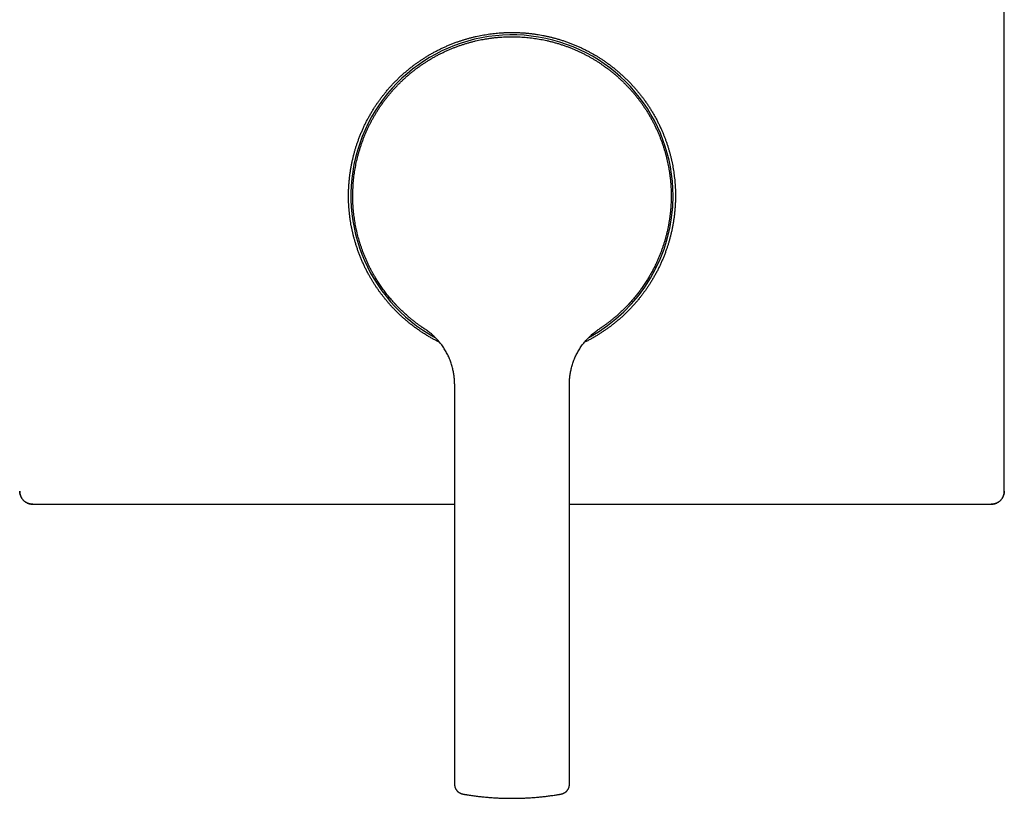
# Model space of a CAD drawing. Header units: millimetres. Extents: x 8 to 549, y 12 to 638.
# Tile 6 of 7: x 223 to 373, y 443 to 562. Entities that reach past the tile are written whole.
import ezdxf

# ---------------------------------------------------------------- set-up
doc = ezdxf.new("R2010")
doc.units = ezdxf.units.MM

msp = doc.modelspace()

# ---------------------------------------------------------------- linework, layer by layer
at = {"color": 7, "linetype": 'Continuous', "lineweight": 30}
for p, q in [((373.1461790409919, 489.9279111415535), (373.1461790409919, 635.9024107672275)), ((225.1721937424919, 487.9284251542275), (289.4094432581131, 487.9284251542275)), ((306.9094435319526, 487.9284251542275), (371.1466933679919, 487.9284251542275)), ((291.1419046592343, 443.6877832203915), (291.1400075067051, 443.6881002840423)), ((305.1769824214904, 443.6877832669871), (305.1797331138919, 443.6882429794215))]:
    msp.add_line(p, q, dxfattribs=at)
at = {"color": 7, "linetype": 'Continuous', "lineweight": 30, "flags": 128}
for points in [[(289.4094432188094, 506.2534210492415), (289.4094432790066, 478.1870935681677), (289.4094432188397, 445.2638216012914)], [(306.9094435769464, 445.2638215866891), (306.9094435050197, 476.9863115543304), (306.9094435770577, 506.2534210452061)]]:
    msp.add_lwpolyline(points, dxfattribs=at)
at = {"color": 7, "linetype": 'Continuous', "lineweight": 30}
for start, end in [(1.327396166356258e-13, 241.4869074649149), (298.5125123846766, 1.327396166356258e-13)]:
    msp.add_arc((298.1594433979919, 534.9151607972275), 24.53591532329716, start, end, dxfattribs=at)
for points, knots in [([(287.1505702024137, 512.5821143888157), (287.0201114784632, 512.6468030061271), (286.725205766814, 512.7930334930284), (286.272412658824, 513.0337401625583), (285.79130606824, 513.301695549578), (285.3164630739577, 513.5805063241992), (284.8479306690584, 513.8696113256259), (284.3859350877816, 514.1690560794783), (283.9305955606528, 514.4786856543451), (283.4821503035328, 514.7983351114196), (283.0409268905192, 515.1277681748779), (282.625068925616, 515.4528254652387), (282.2336863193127, 515.7720858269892), (281.8658229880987, 516.0842275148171), (281.5040016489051, 516.4034894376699), (281.1484237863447, 516.7296906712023), (280.7992907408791, 517.0626493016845), (280.462706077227, 517.3963355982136), (280.1383619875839, 517.7302839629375), (279.8259072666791, 518.0640351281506), (279.51960146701, 518.4034900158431), (279.2195988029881, 518.7484769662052), (278.926012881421, 519.0988737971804), (278.6389213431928, 519.4546110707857), (278.3583772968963, 519.8155991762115), (278.0844787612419, 520.1817031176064), (277.8173640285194, 520.552738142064), (277.5541093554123, 520.9329413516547), (277.2950694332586, 521.3224353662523), (277.0405870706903, 521.721308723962), (276.7936992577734, 522.1249768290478), (276.5545396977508, 522.5332218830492), (276.3105837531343, 522.9684031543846), (276.0634716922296, 523.4313243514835), (275.8149660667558, 523.9227113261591), (275.5773424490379, 524.4195268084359), (275.3507753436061, 524.9214069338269), (275.1353947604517, 525.4280911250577), (274.9313002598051, 525.9394256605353), (274.738529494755, 526.4552313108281), (274.5571736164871, 526.9752314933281), (274.3873656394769, 527.499045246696), (274.2357336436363, 528.004632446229), (274.1007301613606, 528.4913474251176), (273.9808111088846, 528.9586636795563), (273.8699376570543, 529.4283009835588), (273.7681698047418, 529.8999951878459), (273.6755665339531, 530.3734816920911), (273.5906465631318, 530.8572918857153), (273.5140433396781, 531.3514149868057), (273.4463676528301, 531.855795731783), (273.3890048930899, 532.3614532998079), (273.3418809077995, 532.8692834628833), (273.3051120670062, 533.3791190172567), (273.2787754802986, 533.8907837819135), (273.2629624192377, 534.4028819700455), (273.2575517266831, 534.9278987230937), (273.2635121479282, 535.4656874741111), (273.2817889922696, 536.0160338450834), (273.3122173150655, 536.5659098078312), (273.3547755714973, 537.1149126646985), (273.4094524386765, 537.662751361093), (273.4762613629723, 538.2092432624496), (273.5551492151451, 538.7542130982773), (273.6460629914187, 539.2973745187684), (273.7489362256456, 539.838329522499), (273.8589872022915, 540.3545650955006), (273.9745485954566, 540.8462588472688), (274.0940133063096, 541.3136912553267), (274.2225258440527, 541.7788111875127), (274.3600116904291, 542.2413581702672), (274.5063960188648, 542.7010718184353), (274.668946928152, 543.1792920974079), (274.8491759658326, 543.67540526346), (275.0485912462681, 544.1886784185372), (275.2593180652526, 544.6974854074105), (275.4812018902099, 545.201453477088), (275.7141359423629, 545.700311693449), (275.958072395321, 546.193883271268), (276.2129031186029, 546.6820204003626), (276.4784833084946, 547.1644704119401), (276.7546185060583, 547.6408797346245), (277.0293445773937, 548.0915872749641), (277.3011469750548, 548.5173125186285), (277.5686020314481, 548.9188520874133), (277.8438294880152, 549.315214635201), (278.1266728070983, 549.7061790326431), (278.4169751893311, 550.0915243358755), (278.7286582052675, 550.4889810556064), (279.0629449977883, 550.8974697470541), (279.421016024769, 551.3157996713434), (279.7882825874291, 551.7261710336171), (280.1644754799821, 552.1282832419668), (280.5494042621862, 552.5219159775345), (280.942965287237, 552.9069182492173), (281.3450075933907, 553.2831863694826), (281.7553109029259, 553.6505298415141), (282.1735746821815, 554.0086793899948), (282.5820013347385, 554.3430425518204), (282.9793998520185, 554.6547995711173), (283.3646905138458, 554.9451734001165), (283.7556017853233, 555.2280893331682), (284.1519127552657, 555.5033905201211), (284.5534023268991, 555.7709203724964), (284.9790754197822, 556.0428012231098), (285.4297288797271, 556.3176096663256), (285.906082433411, 556.5938314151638), (286.3884787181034, 556.8594995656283), (286.8765642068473, 557.1144195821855), (287.3700862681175, 557.3584466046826), (287.8688971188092, 557.5914724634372), (288.3728199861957, 557.8134492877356), (288.8815839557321, 558.0242702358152), (289.3948163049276, 558.223780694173), (289.8908926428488, 558.404101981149), (290.3690797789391, 558.5667420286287), (290.8287636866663, 558.7132122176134), (291.2912826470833, 558.8507846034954), (291.7563764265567, 558.9793841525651), (292.2237840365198, 559.0989368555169), (292.6898236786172, 559.2085600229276), (293.1543236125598, 559.3084522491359), (293.6171197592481, 559.3988501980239), (294.0815436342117, 559.4804746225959), (294.5483013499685, 559.5534294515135), (295.017265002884, 559.6176198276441), (295.4882985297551, 559.6729795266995), (295.9603006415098, 559.7193645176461), (296.4584097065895, 559.7587581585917), (296.9826517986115, 559.7893569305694), (297.5329325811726, 559.8092783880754), (298.0835867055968, 559.8170454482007), (298.6342107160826, 559.8126515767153), (299.1845135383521, 559.7960879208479), (299.7343138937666, 559.7673283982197), (300.2834332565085, 559.7264138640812), (300.8315822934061, 559.6733773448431), (301.3783593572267, 559.6082575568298), (301.9009744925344, 559.5342638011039), (302.3994892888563, 559.4530716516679), (302.8740721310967, 559.3663037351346), (303.3469753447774, 559.2703497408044), (303.8179339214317, 559.1652659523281), (304.2866829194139, 559.0511089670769), (304.7750144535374, 558.9221078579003), (305.2824210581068, 558.7767122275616), (305.8082761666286, 558.6133668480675), (306.3304601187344, 558.4384279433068), (306.8485903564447, 558.2520238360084), (307.3623892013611, 558.054242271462), (307.8716769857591, 557.8451187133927), (308.3762987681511, 557.6247507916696), (308.8759924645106, 557.3932654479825), (309.3703918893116, 557.1508321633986), (309.8390540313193, 556.9080228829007), (310.2825916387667, 556.6663983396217), (310.7017007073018, 556.4274339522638), (311.1161841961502, 556.180357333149), (311.525810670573, 555.9253093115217), (311.9303488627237, 555.6624309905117), (312.3484528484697, 555.3790631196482), (312.7791305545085, 555.0739106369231), (313.2212759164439, 554.7457133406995), (313.6561195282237, 554.4077912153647), (314.0833428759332, 554.0603919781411), (314.5027129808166, 553.7036903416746), (314.9140720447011, 553.337779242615), (315.3173061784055, 552.9628020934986), (315.7122100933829, 552.5789654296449), (316.0984943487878, 552.1865503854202), (316.4603675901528, 551.8022997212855), (316.7989246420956, 551.4274833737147), (317.1153106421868, 551.0632632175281), (317.4246466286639, 550.6929192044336), (317.726760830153, 550.3166608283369), (318.021481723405, 549.934697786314), (318.3222222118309, 549.5289090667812), (318.6276174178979, 549.0984009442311), (318.9362064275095, 548.6423503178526), (319.2346862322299, 548.1795398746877), (319.522838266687, 547.7103087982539), (319.8005005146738, 547.2348990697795), (320.067554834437, 546.7534506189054), (320.3239412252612, 546.2661364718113), (320.569534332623, 545.773219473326), (320.8041540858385, 545.2750607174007), (321.018441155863, 544.792686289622), (321.2138490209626, 544.3269321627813), (321.3918428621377, 543.8785156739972), (321.5611570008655, 543.4266540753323), (321.7216986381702, 542.9716017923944), (321.8733755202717, 542.5136139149), (322.0155458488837, 542.0547118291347), (322.1482881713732, 541.5950319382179), (322.2717234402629, 541.1347143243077), (322.3863455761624, 540.6720785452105), (322.4920921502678, 540.2073784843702), (322.5889149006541, 539.7407968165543), (322.6767728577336, 539.2724443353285), (322.7556617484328, 538.8024390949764), (322.8255569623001, 538.3309684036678), (322.8864189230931, 537.8582907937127), (322.938878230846, 537.3785903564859), (322.9824795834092, 536.8919341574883), (323.0168798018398, 536.3984191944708), (323.0412926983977, 535.9042707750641), (323.0566004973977, 535.4097810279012), (323.0584958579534, 535.0800179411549), (323.0594433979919, 534.9151607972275)], [0, 0, 0, 0, 0.004123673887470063, 0.00932168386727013, 0.0145203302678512, 0.01971834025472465, 0.02491444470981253, 0.03011054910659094, 0.03530855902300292, 0.0405072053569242, 0.04570521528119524, 0.05090131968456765, 0.05545388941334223, 0.06000816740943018, 0.06456330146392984, 0.06911843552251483, 0.07367271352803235, 0.07822528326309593, 0.08253999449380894, 0.08685579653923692, 0.09117196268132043, 0.09548776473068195, 0.09980247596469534, 0.1041171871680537, 0.1084329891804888, 0.1127491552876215, 0.1170649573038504, 0.1213796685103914, 0.1258448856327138, 0.1303113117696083, 0.1347781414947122, 0.1392445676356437, 0.1437097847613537, 0.1489060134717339, 0.1541041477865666, 0.1593029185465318, 0.1645010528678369, 0.1696972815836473, 0.1748935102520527, 0.1800916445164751, 0.1852904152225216, 0.1904885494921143, 0.1956847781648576, 0.2002374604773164, 0.2047918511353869, 0.2093470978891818, 0.2139023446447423, 0.2184567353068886, 0.2230094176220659, 0.2278124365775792, 0.2326164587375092, 0.2374204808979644, 0.2422234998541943, 0.2470589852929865, 0.2518954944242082, 0.2567320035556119, 0.2615674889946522, 0.2667637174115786, 0.2719618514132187, 0.2771606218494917, 0.2823587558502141, 0.2875549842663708, 0.2927512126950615, 0.2979493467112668, 0.3031481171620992, 0.3083462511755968, 0.3135424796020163, 0.3180951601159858, 0.3226495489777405, 0.3272047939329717, 0.3317600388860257, 0.3363144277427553, 0.3408671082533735, 0.3460633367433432, 0.3512614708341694, 0.3564602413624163, 0.3616583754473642, 0.3668546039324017, 0.3720508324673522, 0.3772489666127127, 0.3824477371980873, 0.3876458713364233, 0.3928420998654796, 0.3973947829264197, 0.4019491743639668, 0.4065044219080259, 0.4110596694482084, 0.4156140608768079, 0.4201667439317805, 0.4253629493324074, 0.4305610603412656, 0.4357598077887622, 0.4409579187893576, 0.4461541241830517, 0.4513503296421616, 0.4565484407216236, 0.461747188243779, 0.4669452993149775, 0.4721415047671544, 0.4766941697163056, 0.4812485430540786, 0.4858037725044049, 0.4903590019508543, 0.4949133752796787, 0.4994660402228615, 0.5046621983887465, 0.5098602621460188, 0.5150589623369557, 0.5202570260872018, 0.5254531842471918, 0.5306493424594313, 0.5358474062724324, 0.5410461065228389, 0.54624417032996, 0.5514403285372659, 0.555992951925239, 0.5605472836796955, 0.5651024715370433, 0.5696576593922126, 0.5742119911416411, 0.5787646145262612, 0.5832151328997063, 0.5876664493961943, 0.5921177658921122, 0.59656828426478, 0.601044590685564, 0.6055217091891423, 0.6099988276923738, 0.6144751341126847, 0.619671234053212, 0.6248692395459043, 0.6300678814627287, 0.6352658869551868, 0.6404619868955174, 0.6456580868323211, 0.650856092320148, 0.6560547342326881, 0.661252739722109, 0.6664488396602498, 0.6710014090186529, 0.675555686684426, 0.6801108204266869, 0.684665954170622, 0.6892202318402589, 0.693772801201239, 0.6989689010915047, 0.7041669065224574, 0.7093655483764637, 0.7145635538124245, 0.7197596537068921, 0.724955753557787, 0.730153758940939, 0.7353524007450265, 0.7405504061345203, 0.7457465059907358, 0.7502990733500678, 0.7548533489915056, 0.7594084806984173, 0.7639636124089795, 0.7685178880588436, 0.7730704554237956, 0.7782665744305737, 0.7834645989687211, 0.7886632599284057, 0.7938612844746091, 0.7990574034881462, 0.8042535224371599, 0.8094515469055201, 0.8146502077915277, 0.819848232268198, 0.8250443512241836, 0.8295969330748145, 0.8341512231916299, 0.8387063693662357, 0.843261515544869, 0.8478158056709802, 0.8523683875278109, 0.8575645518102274, 0.8627626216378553, 0.8679613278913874, 0.8731593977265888, 0.8783555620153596, 0.8835517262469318, 0.8887497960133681, 0.8939485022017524, 0.8991465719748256, 0.9043427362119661, 0.9088953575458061, 0.9134496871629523, 0.9180048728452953, 0.9225600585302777, 0.9271143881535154, 0.9316670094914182, 0.9361646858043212, 0.9406635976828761, 0.9451629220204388, 0.9496618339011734, 0.9541595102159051, 0.958657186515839, 0.9631560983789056, 0.967655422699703, 0.9721543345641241, 0.9766520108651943, 0.9813206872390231, 0.9859907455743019, 0.9906612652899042, 0.9953313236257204, 1, 1, 1, 1]), ([(273.9094433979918, 534.9151607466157), (273.9104264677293, 535.081071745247), (273.9123926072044, 535.4128937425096), (273.9282934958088, 535.9104170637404), (273.9536686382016, 536.4075211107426), (273.9894373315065, 536.9039965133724), (274.035335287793, 537.3996339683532), (274.0903420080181, 537.8848047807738), (274.1537509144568, 538.3593808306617), (274.2248952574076, 538.8232702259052), (274.3050027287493, 539.2856958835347), (274.3940437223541, 539.7464850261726), (274.495773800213, 540.2232215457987), (274.6113973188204, 540.7154604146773), (274.7421572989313, 541.2226691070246), (274.8838409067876, 541.7269357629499), (275.0363819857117, 542.2280248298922), (275.1997093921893, 542.7257026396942), (275.373746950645, 543.2197370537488), (275.5584134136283, 543.7098974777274), (275.7503892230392, 544.1879042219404), (275.9489850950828, 544.6537760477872), (276.153535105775, 545.1075641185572), (276.367355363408, 545.5570583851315), (276.5903558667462, 546.0020696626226), (276.8224425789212, 546.4424103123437), (277.0589262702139, 546.8696006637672), (277.2991215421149, 547.2837859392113), (277.5423729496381, 547.6851381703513), (277.7933452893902, 548.0817079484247), (278.0519447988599, 548.4733470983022), (278.328370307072, 548.8748637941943), (278.6235641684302, 549.2853860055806), (278.9384710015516, 549.7039460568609), (279.2623440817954, 550.1156077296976), (279.5950321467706, 550.520178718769), (279.9363800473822, 550.9174703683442), (280.2862285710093, 551.3072973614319), (280.6444144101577, 551.6894777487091), (281.0047021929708, 552.0576324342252), (281.3664622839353, 552.4120425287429), (281.7290990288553, 552.7530101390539), (282.0986571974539, 553.08646322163), (282.4749812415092, 553.4122614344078), (282.8579124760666, 553.7302674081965), (283.2398735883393, 554.0344414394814), (283.6202869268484, 554.3251799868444), (283.9986127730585, 554.6028928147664), (284.3822416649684, 554.8732325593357), (284.7710302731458, 555.1360982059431), (285.1800679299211, 555.4012678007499), (285.6098915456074, 555.6675750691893), (286.06100352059, 555.9337645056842), (286.5177593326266, 556.1901494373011), (286.9799456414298, 556.4366100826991), (287.4473469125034, 556.6730315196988), (287.9197451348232, 556.8993034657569), (288.3969198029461, 557.1153203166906), (288.8706690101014, 557.3175747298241), (289.3405186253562, 557.5065673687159), (289.8060339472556, 557.6828052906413), (290.2750681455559, 557.8494519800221), (290.7474238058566, 558.0064373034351), (291.2229017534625, 558.1536950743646), (291.6921901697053, 558.2885450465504), (292.1549070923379, 558.411574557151), (292.610710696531, 558.5233687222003), (293.0685921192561, 558.6263216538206), (293.5283802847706, 558.7203948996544), (294.0077578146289, 558.8088476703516), (294.5067744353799, 558.8903973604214), (295.0254138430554, 558.9636903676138), (295.5455154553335, 559.0257695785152), (296.0668363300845, 559.0765861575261), (296.5891333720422, 559.1161903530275), (297.1121629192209, 559.1442877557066), (297.6356809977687, 559.1618950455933), (297.9848559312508, 559.1640722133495), (298.1594433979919, 559.1651607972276)], [0, 0, 0, 0, 0.01306667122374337, 0.02613334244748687, 0.03920001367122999, 0.05226668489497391, 0.06533335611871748, 0.078400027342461, 0.0907200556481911, 0.1030400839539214, 0.1153601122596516, 0.1276801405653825, 0.1400001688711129, 0.1537501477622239, 0.1675001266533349, 0.1812501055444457, 0.195000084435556, 0.2087500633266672, 0.2225000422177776, 0.2362500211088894, 0.2500000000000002, 0.2630666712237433, 0.2761333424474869, 0.2892000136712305, 0.3022666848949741, 0.3153333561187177, 0.3284000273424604, 0.3407200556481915, 0.3530400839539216, 0.365360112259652, 0.3776801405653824, 0.3900001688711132, 0.4037501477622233, 0.4175001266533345, 0.4312501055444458, 0.4450000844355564, 0.4587500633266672, 0.4725000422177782, 0.4862500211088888, 0.4999999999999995, 0.5130666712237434, 0.5261333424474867, 0.5392000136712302, 0.5522666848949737, 0.5653333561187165, 0.5784000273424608, 0.5907200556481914, 0.6030400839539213, 0.6153601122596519, 0.6276801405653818, 0.6400001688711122, 0.6537501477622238, 0.6675001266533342, 0.6812501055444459, 0.6950000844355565, 0.7087500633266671, 0.7225000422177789, 0.736250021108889, 0.7499999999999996, 0.7630666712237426, 0.7761333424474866, 0.7892000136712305, 0.8022666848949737, 0.815333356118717, 0.8284000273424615, 0.8407200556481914, 0.8530400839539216, 0.8653601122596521, 0.8776801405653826, 0.890000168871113, 0.9037501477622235, 0.9175001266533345, 0.9312501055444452, 0.9450000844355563, 0.9587500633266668, 0.9725000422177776, 0.9862500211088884, 1, 1, 1, 1]), ([(298.1594433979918, 559.1651607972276), (298.3253543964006, 559.1641777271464), (298.6571763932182, 559.162211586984), (299.1546997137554, 559.1463106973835), (299.6518037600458, 559.1209355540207), (300.1482791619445, 559.0851668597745), (300.6439166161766, 559.0392689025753), (301.1290874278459, 558.9842621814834), (301.6036634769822, 558.9208532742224), (302.067552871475, 558.8497089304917), (302.5299785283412, 558.7696014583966), (302.9907676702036, 558.6805604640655), (303.467504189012, 558.5788303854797), (303.9597430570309, 558.4632068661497), (304.4669517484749, 558.3324468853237), (304.9712184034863, 558.1907632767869), (305.472307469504, 558.0382221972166), (305.9699852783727, 557.8748947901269), (306.4640196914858, 557.7008572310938), (306.9541801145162, 557.5161907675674), (307.4321868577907, 557.3242149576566), (307.8980586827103, 557.1256190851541), (308.3518467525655, 556.9210690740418), (308.8013410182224, 556.7072488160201), (309.2463522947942, 556.484248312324), (309.6866929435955, 556.2521615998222), (310.1138832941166, 556.0156779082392), (310.5280685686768, 555.775482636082), (310.9294207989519, 555.532231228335), (311.3259905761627, 555.2812588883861), (311.7176297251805, 555.0226593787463), (312.1191464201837, 554.7462338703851), (312.5296686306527, 554.4510400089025), (312.9482286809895, 554.1361331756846), (313.3598903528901, 553.8122600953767), (313.7644613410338, 553.4795720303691), (314.1617529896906, 553.1382241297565), (314.5515799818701, 552.7883756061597), (314.9337603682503, 552.4301897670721), (315.3019150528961, 552.0699019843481), (315.6563251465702, 551.7081418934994), (315.9972927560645, 551.3455051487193), (316.3307458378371, 550.9759469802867), (316.6565440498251, 550.5996229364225), (316.9745500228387, 550.2166917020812), (317.2787240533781, 549.8347305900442), (317.5694626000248, 549.4543172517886), (317.8471754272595, 549.0759914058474), (318.1175151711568, 548.6923625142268), (318.3803808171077, 548.3035739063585), (318.6455504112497, 547.8945362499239), (318.9118576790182, 547.4647126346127), (319.17804711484, 547.0136006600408), (319.4344320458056, 546.556844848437), (319.6808926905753, 546.0946585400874), (319.9173141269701, 545.627257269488), (320.143586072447, 545.1548590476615), (320.3596029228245, 544.6776843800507), (320.5618573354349, 544.2039351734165), (320.7508499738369, 543.7340855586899), (320.9270878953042, 543.2685702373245), (321.0937345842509, 542.7995360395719), (321.2507199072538, 542.3271803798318), (321.3979776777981, 541.8517024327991), (321.5328276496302, 541.3824140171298), (321.6558571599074, 540.9196970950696), (321.7676513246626, 540.4638934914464), (321.8706042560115, 540.0060120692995), (321.9646775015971, 539.5462239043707), (322.0531302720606, 539.066846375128), (322.1346799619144, 538.5678297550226), (322.2079729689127, 538.0491903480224), (322.2700521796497, 537.5290887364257), (322.3208687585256, 537.0077678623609), (322.360472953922, 536.4854708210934), (322.3885703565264, 535.9624412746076), (322.4061776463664, 535.4389231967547), (322.4083548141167, 535.0897482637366), (322.4094433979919, 534.9151607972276)], [0, 0, 0, 0, 0.01306667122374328, 0.02613334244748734, 0.03920001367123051, 0.05226668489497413, 0.06533335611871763, 0.07840002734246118, 0.0907200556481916, 0.1030400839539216, 0.1153601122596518, 0.1276801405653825, 0.1400001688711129, 0.1537501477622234, 0.1675001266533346, 0.1812501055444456, 0.1950000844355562, 0.2087500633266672, 0.2225000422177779, 0.2362500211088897, 0.2500000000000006, 0.2630666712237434, 0.2761333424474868, 0.2892000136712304, 0.3022666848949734, 0.315333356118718, 0.3284000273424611, 0.3407200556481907, 0.3530400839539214, 0.3653601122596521, 0.3776801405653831, 0.3900001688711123, 0.4037501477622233, 0.4175001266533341, 0.4312501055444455, 0.4450000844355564, 0.4587500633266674, 0.4725000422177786, 0.4862500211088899, 0.4999999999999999, 0.513066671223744, 0.5261333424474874, 0.5392000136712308, 0.552266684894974, 0.5653333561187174, 0.5784000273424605, 0.5907200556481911, 0.6030400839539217, 0.6153601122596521, 0.6276801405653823, 0.6400001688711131, 0.6537501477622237, 0.6675001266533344, 0.6812501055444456, 0.6950000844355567, 0.708750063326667, 0.7225000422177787, 0.7362500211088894, 0.7499999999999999, 0.7630666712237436, 0.776133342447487, 0.7892000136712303, 0.8022666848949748, 0.8153333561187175, 0.8284000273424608, 0.8407200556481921, 0.8530400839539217, 0.8653601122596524, 0.8776801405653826, 0.8900001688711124, 0.9037501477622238, 0.9175001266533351, 0.9312501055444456, 0.9450000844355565, 0.9587500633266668, 0.9725000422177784, 0.9862500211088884, 1, 1, 1, 1]), ([(284.8851744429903, 514.6209181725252), (284.8517881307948, 514.642824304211), (284.7822190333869, 514.6884714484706), (284.6741335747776, 514.7603955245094), (284.558098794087, 514.838481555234), (284.4342501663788, 514.9229239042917), (284.3026869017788, 515.0138572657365), (284.1635306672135, 515.1114456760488), (284.0115989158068, 515.2196366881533), (283.8465663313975, 515.3391663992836), (283.6681541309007, 515.4708213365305), (283.4812852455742, 515.6114469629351), (283.2861883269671, 515.7613108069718), (283.0896833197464, 515.9155305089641), (282.892386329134, 516.0737079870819), (282.6948915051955, 516.2354199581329), (282.4914486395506, 516.4056822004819), (282.2822934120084, 516.5847268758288), (282.0676750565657, 516.7727905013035), (281.8478567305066, 516.9701134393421), (281.6210190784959, 517.1788690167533), (281.3874111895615, 517.3995225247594), (281.1473161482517, 517.6325529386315), (280.9318384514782, 517.8476364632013), (280.7414118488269, 518.0423060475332), (280.6216141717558, 518.1671802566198), (280.5452334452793, 518.2477417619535), (280.5126134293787, 518.2822822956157), (280.4799394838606, 518.317016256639), (280.4472124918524, 518.3519442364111), (280.4144333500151, 518.3870668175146), (280.3816029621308, 518.4223845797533), (280.3487222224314, 518.457898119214), (280.2398712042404, 518.5759375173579), (280.058551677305, 518.7761221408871), (279.8099143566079, 519.059446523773), (279.5707128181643, 519.3406280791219), (279.3407322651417, 519.6193702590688), (279.1197548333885, 519.8953898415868), (278.8953839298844, 520.184083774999), (278.6688180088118, 520.4850090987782), (278.4412435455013, 520.797669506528), (278.2248436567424, 521.1050200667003), (278.0192590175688, 521.4066970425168), (277.8241323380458, 521.7023568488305), (277.6391094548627, 521.9916751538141), (277.4638402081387, 522.2743461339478), (277.3042920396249, 522.5395871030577), (277.1592530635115, 522.7875554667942), (277.0326299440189, 523.0096774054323), (276.9491702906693, 523.1596026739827), (276.9056678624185, 523.2387021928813), (276.8951405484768, 523.2578848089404), (276.8846605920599, 523.2770219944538), (276.8742278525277, 523.2961136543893), (276.8638421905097, 523.315159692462), (276.8535034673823, 523.3341600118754), (276.843211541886, 523.3531145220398), (276.7534215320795, 523.5188304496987), (276.5881394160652, 523.8322137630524), (276.3559474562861, 524.2963451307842), (276.135174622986, 524.7622258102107), (275.925724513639, 525.2295489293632), (275.7274918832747, 525.6980180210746), (275.5403654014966, 526.1673424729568), (275.369070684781, 526.6243179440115), (275.212511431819, 527.0685063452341), (275.0696293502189, 527.4995497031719), (274.9356730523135, 527.9304328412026), (274.8105352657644, 528.3609589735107), (274.6941052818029, 528.7909364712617), (274.5830344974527, 529.2330540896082), (274.4780880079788, 529.6871584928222), (274.3800432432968, 530.1530561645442), (274.2917707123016, 530.6174133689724), (274.213107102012, 531.080016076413), (274.1438853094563, 531.5406577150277), (274.0839365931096, 531.9991391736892), (274.0314087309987, 532.4702951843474), (273.9871842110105, 532.9538089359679), (273.9520704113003, 533.4493126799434), (273.927470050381, 533.9412842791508), (273.9122450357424, 534.4295078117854), (273.9103746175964, 534.753737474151), (273.9094433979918, 534.9151607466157)], [0, 0, 0, 0, 0.004982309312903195, 0.01038194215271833, 0.01619889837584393, 0.02243317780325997, 0.02908478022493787, 0.03615370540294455, 0.04363995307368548, 0.05235682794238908, 0.06157866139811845, 0.07130545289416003, 0.0815372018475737, 0.09227390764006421, 0.1024727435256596, 0.113088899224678, 0.1241223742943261, 0.1355731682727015, 0.1474412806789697, 0.1597267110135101, 0.172429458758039, 0.1859050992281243, 0.1998206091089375, 0.2141759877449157, 0.2238915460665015, 0.2337987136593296, 0.2357672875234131, 0.2377432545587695, 0.2397266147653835, 0.2417173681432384, 0.2437155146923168, 0.2457210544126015, 0.2477339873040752, 0.2497543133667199, 0.2657557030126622, 0.2814330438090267, 0.2967863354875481, 0.3118155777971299, 0.3265207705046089, 0.3409019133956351, 0.3574350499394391, 0.3735180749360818, 0.3891509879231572, 0.4043337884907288, 0.4190664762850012, 0.433349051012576, 0.4471815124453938, 0.4605638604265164, 0.4719680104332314, 0.4830235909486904, 0.4924641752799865, 0.4933768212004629, 0.4942868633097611, 0.4951943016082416, 0.4960991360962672, 0.4970013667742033, 0.4979009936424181, 0.498798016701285, 0.4996924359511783, 0.5214172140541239, 0.5429992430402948, 0.5644385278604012, 0.5857350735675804, 0.6068888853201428, 0.6278999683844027, 0.6487683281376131, 0.6677723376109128, 0.6866564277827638, 0.7054206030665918, 0.7240648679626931, 0.7425892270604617, 0.7609936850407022, 0.7809344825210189, 0.8007326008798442, 0.8203880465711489, 0.8399008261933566, 0.8592709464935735, 0.8784984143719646, 0.8975832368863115, 0.9184117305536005, 0.9390676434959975, 0.9595509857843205, 0.9798617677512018, 1, 1, 1, 1]), ([(323.0594433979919, 534.9151607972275), (323.0582689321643, 534.7316743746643), (323.0559195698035, 534.3646342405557), (323.0369517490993, 533.814287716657), (323.0067086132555, 533.2644117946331), (322.9641007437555, 532.715408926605), (322.9094371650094, 532.1675702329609), (322.8426246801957, 531.6210783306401), (322.7637377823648, 531.0761084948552), (322.6728237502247, 530.5329470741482), (322.5699505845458, 529.9919920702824), (322.4598995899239, 529.4757564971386), (322.3443382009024, 528.9840627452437), (322.2248734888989, 528.5166303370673), (322.0963609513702, 528.0515104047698), (321.9588751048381, 527.5889634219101), (321.8124907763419, 527.1292497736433), (321.6499398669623, 526.6510294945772), (321.4697108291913, 526.1549163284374), (321.2702955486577, 525.6416431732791), (321.0595687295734, 525.1328361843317), (320.8376849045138, 524.6288681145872), (320.6047508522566, 524.1300098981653), (320.3608143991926, 523.6364383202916), (320.1059836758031, 523.1483011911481), (319.8404034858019, 522.6658511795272), (319.5642682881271, 522.1894418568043), (319.2895422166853, 521.7387343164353), (319.0177398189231, 521.3130090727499), (318.7502847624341, 520.9114695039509), (318.4750573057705, 520.5151069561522), (318.1922139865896, 520.1241425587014), (317.9019116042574, 519.738797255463), (317.5902285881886, 519.3413405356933), (317.2559417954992, 518.9328518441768), (316.8978707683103, 518.5145219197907), (316.5306042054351, 518.104150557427), (316.1544113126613, 517.7020383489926), (315.7694825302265, 517.3084056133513), (315.3759215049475, 516.9234033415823), (314.973879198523, 516.5471352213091), (314.5635758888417, 516.1797917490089), (314.1453121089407, 515.8216422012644), (313.7368854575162, 515.4872790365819), (313.3394869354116, 515.1755220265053), (312.9541962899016, 514.8851481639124), (312.5632849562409, 514.602232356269), (312.1669742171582, 514.3269307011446), (311.7654837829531, 514.0594025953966), (311.3398140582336, 513.7875149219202), (310.8891462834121, 513.5127354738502), (310.4128475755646, 513.2364026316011), (309.9302468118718, 512.9711486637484), (309.5157207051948, 512.7529942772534), (309.2600060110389, 512.6276353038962), (309.1691060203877, 512.5830734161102)], [0, 0, 0, 0, 0.01986656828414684, 0.03974042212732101, 0.05961670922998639, 0.07949056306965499, 0.09935713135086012, 0.1192236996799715, 0.1390975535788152, 0.1589738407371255, 0.1788476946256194, 0.1987142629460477, 0.2161203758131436, 0.2335330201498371, 0.2509489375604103, 0.2683648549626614, 0.2857774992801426, 0.3031836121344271, 0.323050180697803, 0.3429240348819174, 0.3628003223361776, 0.3826741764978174, 0.4025407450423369, 0.4224073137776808, 0.4422811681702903, 0.4621574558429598, 0.4820313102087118, 0.5018978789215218, 0.519304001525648, 0.5367166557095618, 0.5541325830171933, 0.5715485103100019, 0.5889611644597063, 0.6063672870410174, 0.6262337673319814, 0.6461075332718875, 0.6659837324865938, 0.6858574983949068, 0.705723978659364, 0.7255904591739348, 0.7454642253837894, 0.7653404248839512, 0.7852141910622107, 0.8050806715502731, 0.8224867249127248, 0.839899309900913, 0.8573151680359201, 0.8747310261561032, 0.8921436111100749, 0.9095496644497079, 0.9294159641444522, 0.9492895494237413, 0.9691655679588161, 0.9890391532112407, 1, 1, 1, 1]), ([(322.4094433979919, 534.9151607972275), (322.4083953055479, 534.7439108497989), (322.4062895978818, 534.3998550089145), (322.3891429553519, 533.8816710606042), (322.3614180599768, 533.3592995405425), (322.321817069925, 532.8329995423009), (322.2703289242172, 532.303043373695), (322.2078272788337, 531.780003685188), (322.134868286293, 531.2642494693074), (322.0519920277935, 530.7561121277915), (321.9575493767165, 530.2457758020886), (321.8513213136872, 529.7335228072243), (321.7367176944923, 529.2353948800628), (321.6147610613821, 528.7516492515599), (321.4864562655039, 528.2824852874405), (321.347764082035, 527.812709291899), (321.1985417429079, 527.342571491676), (321.0386515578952, 526.8723297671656), (320.8679610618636, 526.4022490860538), (320.6847125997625, 525.9283845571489), (320.4884521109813, 525.4510805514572), (320.2787267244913, 524.9707143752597), (320.0824583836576, 524.5465044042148), (319.9036037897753, 524.1776064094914), (319.7518915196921, 523.8758971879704), (319.6452406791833, 523.6708324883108), (319.5872276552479, 523.5611802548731), (319.572875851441, 523.5341361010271), (319.5584843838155, 523.5070997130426), (319.544053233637, 523.4800711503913), (319.5295823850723, 523.4530504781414), (319.5150718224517, 523.4260377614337), (319.5005215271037, 523.3990330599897), (319.4443485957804, 523.2950937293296), (319.3435807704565, 523.1115779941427), (319.1938403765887, 522.8466620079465), (319.0350806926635, 522.5739839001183), (318.8669503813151, 522.2938106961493), (318.6902020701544, 522.0082217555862), (318.5046316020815, 521.7175757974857), (318.3100399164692, 521.4222387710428), (318.1050082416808, 521.1208663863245), (317.9041482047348, 520.8350977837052), (317.7089665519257, 520.565561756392), (317.5209658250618, 520.3128407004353), (317.3254556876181, 520.0571070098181), (317.1222513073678, 519.798573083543), (316.90390781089, 519.5284789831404), (316.6694787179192, 519.2470525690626), (316.428346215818, 518.9666688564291), (316.2577668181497, 518.7742747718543), (316.1629433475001, 518.6690226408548), (316.1365481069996, 518.6398198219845), (316.1100505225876, 518.6105993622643), (316.0834503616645, 518.5813615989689), (316.0567474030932, 518.5521068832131), (316.0299414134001, 518.5228355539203), (315.9306946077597, 518.4148169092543), (315.7598129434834, 518.2318863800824), (315.5167623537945, 517.9792289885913), (315.2771949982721, 517.7371920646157), (315.0414591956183, 517.5055266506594), (314.809886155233, 517.2839829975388), (314.5827914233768, 517.0723124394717), (314.3663494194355, 516.8756065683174), (314.1606652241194, 516.6930219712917), (313.965780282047, 516.5237577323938), (313.7755572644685, 516.3620053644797), (313.590185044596, 516.2075835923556), (313.4098430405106, 516.0603143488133), (313.2297024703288, 515.9160188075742), (313.050215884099, 515.7750182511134), (312.8718510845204, 515.6376164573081), (312.7002508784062, 515.5078906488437), (312.5355898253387, 515.3856380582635), (312.3780314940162, 515.2706630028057), (312.2277287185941, 515.1627774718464), (312.0804844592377, 515.0587340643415), (311.9369309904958, 514.9588715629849), (311.7977173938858, 514.8635034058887), (311.6679197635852, 514.7758807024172), (311.547718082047, 514.69574663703), (311.4705864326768, 514.6451207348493), (311.4337123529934, 514.6209181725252)], [0, 0, 0, 0, 0.02136411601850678, 0.04292234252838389, 0.06467469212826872, 0.08662117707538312, 0.1087618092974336, 0.1310966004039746, 0.1523330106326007, 0.1737420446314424, 0.1953237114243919, 0.2170780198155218, 0.239004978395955, 0.2590884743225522, 0.2793146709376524, 0.2996835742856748, 0.3201951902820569, 0.3408495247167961, 0.3616465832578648, 0.3825863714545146, 0.4042330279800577, 0.4260301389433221, 0.447977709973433, 0.4625456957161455, 0.4771792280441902, 0.4901109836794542, 0.4913838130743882, 0.4926571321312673, 0.4939309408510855, 0.4952052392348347, 0.4964800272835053, 0.4977553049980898, 0.4990310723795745, 0.5003073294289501, 0.512496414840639, 0.5251521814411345, 0.5382746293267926, 0.5518637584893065, 0.5659195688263, 0.5801786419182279, 0.5948878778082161, 0.6100472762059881, 0.6256568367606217, 0.6384686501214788, 0.6515685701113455, 0.6649565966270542, 0.67863272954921, 0.6925969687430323, 0.708290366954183, 0.7243323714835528, 0.7387377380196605, 0.7403715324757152, 0.7420087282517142, 0.7436493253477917, 0.7452933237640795, 0.7469407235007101, 0.7485915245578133, 0.7502457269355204, 0.7652438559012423, 0.7798246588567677, 0.7939881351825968, 0.8077342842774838, 0.821063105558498, 0.833974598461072, 0.8464687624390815, 0.857555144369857, 0.8682908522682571, 0.8786758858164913, 0.8887102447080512, 0.8983939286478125, 0.9077269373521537, 0.9175084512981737, 0.9268726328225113, 0.9358194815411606, 0.9443489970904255, 0.9524611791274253, 0.9601560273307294, 0.9674335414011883, 0.9749567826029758, 0.9819750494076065, 0.9884883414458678, 0.9944966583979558, 1, 1, 1, 1]), ([(289.4097574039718, 506.2536104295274), (289.4087801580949, 506.3588246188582), (289.4068294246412, 506.5688483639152), (289.3913848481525, 506.882999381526), (289.3668972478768, 507.1954251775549), (289.3325761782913, 507.5059290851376), (289.2887663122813, 507.8143147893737), (289.2355097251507, 508.1203857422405), (289.172928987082, 508.4239461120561), (289.0977166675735, 508.7390819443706), (289.0083874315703, 509.0651538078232), (288.9034130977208, 509.4013567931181), (288.7868464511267, 509.7331809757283), (288.6588452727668, 510.0603326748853), (288.5195671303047, 510.3825191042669), (288.3691695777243, 510.6994472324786), (288.2078101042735, 511.0108240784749), (288.0356461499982, 511.3163566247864), (287.8528351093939, 511.6157518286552), (287.6595343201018, 511.9087166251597), (287.4559011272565, 512.1949578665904), (287.2420926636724, 512.4741825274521), (287.0182666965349, 512.7460969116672), (286.7943434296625, 512.9993649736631), (286.5718330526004, 513.2348249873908), (286.3520840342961, 513.4533704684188), (286.1251196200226, 513.6654800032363), (285.8910354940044, 513.8709431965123), (285.6499720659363, 514.0696167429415), (285.4019036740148, 514.2611037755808), (285.1474272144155, 514.4459589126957), (284.9727049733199, 514.5625230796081), (284.8851744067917, 514.6209182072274)], [0, 0, 0, 0, 0.03184069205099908, 0.063558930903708, 0.09516564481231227, 0.1266712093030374, 0.158085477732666, 0.1894178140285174, 0.2206771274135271, 0.2518719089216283, 0.2874540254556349, 0.3229740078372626, 0.3584429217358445, 0.39387141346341, 0.4292697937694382, 0.4646481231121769, 0.500016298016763, 0.5353841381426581, 0.5707614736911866, 0.6061582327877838, 0.641584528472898, 0.6770507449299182, 0.7125676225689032, 0.748146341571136, 0.779338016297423, 0.8105942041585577, 0.8419235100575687, 0.873334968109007, 0.9048380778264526, 0.9364428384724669, 0.9681597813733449, 0.9999999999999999, 0.9999999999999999, 0.9999999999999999, 0.9999999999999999]), ([(284.9048264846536, 514.6080788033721), (284.9003302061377, 514.6110146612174), (284.8901677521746, 514.6176502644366), (284.8869618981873, 514.6197483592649), (284.8851744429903, 514.6209181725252)], [0, 0, 0, 0, 0.4424402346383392, 0.9999999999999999, 0.9999999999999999, 0.9999999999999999, 0.9999999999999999]), ([(306.9091293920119, 506.2536104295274), (306.9101066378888, 506.3588246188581), (306.9120573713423, 506.5688483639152), (306.9275019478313, 506.8829993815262), (306.9519895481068, 507.1954251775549), (306.9863106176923, 507.5059290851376), (307.0301204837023, 507.8143147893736), (307.0833770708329, 508.1203857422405), (307.1459578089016, 508.4239461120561), (307.2211701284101, 508.7390819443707), (307.3104993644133, 509.0651538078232), (307.4154736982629, 509.4013567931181), (307.5320403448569, 509.7331809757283), (307.6600415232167, 510.0603326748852), (307.799319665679, 510.382519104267), (307.9497172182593, 510.6994472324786), (308.1110766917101, 511.0108240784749), (308.2832406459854, 511.3163566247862), (308.4660516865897, 511.6157518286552), (308.6593524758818, 511.9087166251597), (308.862985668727, 512.1949578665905), (309.0767941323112, 512.4741825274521), (309.3006200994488, 512.7460969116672), (309.5245433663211, 512.9993649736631), (309.7470537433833, 513.2348249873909), (309.9668027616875, 513.4533704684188), (310.1937671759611, 513.6654800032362), (310.4278513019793, 513.8709431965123), (310.6689147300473, 514.0696167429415), (310.9169831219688, 514.2611037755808), (311.1714595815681, 514.4459589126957), (311.3461818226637, 514.562523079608), (311.4337123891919, 514.6209182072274)], [0, 0, 0, 0, 0.03184069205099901, 0.06355893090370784, 0.09516564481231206, 0.1266712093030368, 0.1580854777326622, 0.1894178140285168, 0.2206771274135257, 0.2518719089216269, 0.2874540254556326, 0.3229740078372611, 0.358442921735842, 0.3938714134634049, 0.4292697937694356, 0.4646481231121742, 0.5000162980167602, 0.5353841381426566, 0.5707614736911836, 0.6061582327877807, 0.6415845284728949, 0.6770507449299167, 0.7125676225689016, 0.7481463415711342, 0.7793380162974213, 0.8105942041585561, 0.841923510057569, 0.8733349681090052, 0.9048380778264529, 0.936442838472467, 0.9681597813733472, 1, 1, 1, 1]), ([(311.4337123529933, 514.6209181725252), (311.431854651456, 514.6197024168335), (311.4283931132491, 514.617437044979), (311.417436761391, 514.6102834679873), (311.4123603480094, 514.606968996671)], [0, 0, 0, 0, 0.5366693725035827, 1, 1, 1, 1]), ([(223.17270779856, 489.9279112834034), (223.1738941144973, 489.8755776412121), (223.1762667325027, 489.7709109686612), (223.195440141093, 489.6148803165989), (223.2259360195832, 489.460785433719), (223.2686893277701, 489.3095781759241), (223.3231319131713, 489.1621892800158), (223.3890010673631, 489.0195231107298), (223.4658603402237, 488.8824533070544), (223.5532332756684, 488.7518187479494), (223.6505729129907, 488.6284194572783), (223.7572752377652, 488.5130126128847), (223.8726807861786, 488.4063085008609), (223.9960793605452, 488.3089666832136), (224.1267138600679, 488.221591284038), (224.2637843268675, 488.1447293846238), (224.4064519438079, 488.0788575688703), (224.5538430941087, 488.0244124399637), (224.7050535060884, 487.981656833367), (224.8591524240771, 487.9511591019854), (225.0151879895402, 487.9319843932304), (225.1198582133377, 487.9296115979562), (225.1721937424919, 487.9284251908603)], [0, 0, 0, 0, 0.04999376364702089, 0.09998694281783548, 0.1499795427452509, 0.1999725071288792, 0.2499673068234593, 0.299965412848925, 0.3499676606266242, 0.3999740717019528, 0.4499838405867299, 0.4999955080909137, 0.5500072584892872, 0.6000172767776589, 0.6500241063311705, 0.7000269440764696, 0.7500258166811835, 0.8000215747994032, 0.8500156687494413, 0.9000096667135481, 0.9500044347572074, 1, 1, 1, 1]), ([(225.1721937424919, 487.92859649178), (225.1198489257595, 487.92979248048), (225.0151611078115, 487.9321844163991), (224.8591018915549, 487.9513756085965), (224.7049783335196, 487.9818646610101), (224.5537396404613, 488.0245851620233), (224.4063170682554, 488.0789730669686), (224.2636184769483, 488.1447736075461), (224.1265226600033, 488.2215596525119), (223.9958739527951, 488.3088638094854), (223.8724770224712, 488.4061466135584), (223.7570919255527, 488.51280914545), (223.6504293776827, 488.6281942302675), (223.5531465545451, 488.7515911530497), (223.4658423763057, 488.882239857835), (223.3890563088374, 489.0193356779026), (223.3232557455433, 489.1620342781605), (223.2688678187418, 489.30945686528), (223.226147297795, 489.4606955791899), (223.1956582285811, 489.6148191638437), (223.1764670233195, 489.7708784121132), (223.1740750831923, 489.8755662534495), (223.1728790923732, 489.9279110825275)], [0, 0, 0, 0, 0.05000548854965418, 0.1000092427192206, 0.150011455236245, 0.2000123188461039, 0.2500120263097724, 0.3000107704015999, 0.3500087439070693, 0.4000061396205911, 0.4500031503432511, 0.4999999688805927, 0.5499967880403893, 0.5999938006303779, 0.6499911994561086, 0.6999891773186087, 0.7499879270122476, 0.7999876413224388, 0.8499885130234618, 0.8999907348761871, 0.9499944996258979, 0.9999999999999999, 0.9999999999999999, 0.9999999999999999, 0.9999999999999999]), ([(371.146692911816, 487.9284251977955), (371.1990265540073, 487.9296115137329), (371.3036932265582, 487.9319841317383), (371.4597238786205, 487.9511575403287), (371.6138187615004, 487.9816534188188), (371.7650260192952, 488.0244067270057), (371.9124149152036, 488.0788493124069), (372.0550810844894, 488.1447184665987), (372.192150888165, 488.2215777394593), (372.3227854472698, 488.3089506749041), (372.4461847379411, 488.4062903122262), (372.5615915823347, 488.5129926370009), (372.6682956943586, 488.6283981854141), (372.7656375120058, 488.7517967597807), (372.8530129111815, 488.8824312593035), (372.9298748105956, 489.0195017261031), (372.995746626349, 489.1621693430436), (373.0501917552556, 489.3095604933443), (373.0929473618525, 489.4607709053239), (373.1234450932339, 489.6148698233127), (373.142619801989, 489.7709053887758), (373.1449925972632, 489.8755756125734), (373.1461790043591, 489.9279111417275)], [0, 0, 0, 0, 0.04999376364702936, 0.09998694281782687, 0.1499795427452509, 0.1999725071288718, 0.2499673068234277, 0.2999654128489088, 0.3499676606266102, 0.3999740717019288, 0.4499838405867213, 0.4999955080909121, 0.5500072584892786, 0.60001727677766, 0.650024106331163, 0.7000269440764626, 0.7500258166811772, 0.8000215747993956, 0.850015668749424, 0.9000096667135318, 0.9500044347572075, 1, 1, 1, 1]), ([(373.1460077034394, 489.9279111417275), (373.1448117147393, 489.8755663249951), (373.1424197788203, 489.7708785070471), (373.1232285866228, 489.6148192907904), (373.0927395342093, 489.4606957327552), (373.050019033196, 489.309457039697), (372.9956311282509, 489.162034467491), (372.9298305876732, 489.019335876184), (372.8530445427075, 488.8822400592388), (372.7657403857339, 488.7515913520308), (372.668457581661, 488.6281944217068), (372.5617950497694, 488.5128093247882), (372.446409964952, 488.4061467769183), (372.3230130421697, 488.3088639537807), (372.1923643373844, 488.2215597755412), (372.0552685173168, 488.144773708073), (371.9125699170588, 488.078973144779), (371.7651473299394, 488.0245852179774), (371.6139086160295, 487.9818646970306), (371.4597850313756, 487.9513756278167), (371.3037257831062, 487.9321844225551), (371.1990379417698, 487.929792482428), (371.1466931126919, 487.9285964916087)], [0, 0, 0, 0, 0.05000548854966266, 0.100009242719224, 0.1500114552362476, 0.2000123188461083, 0.2500120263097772, 0.300010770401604, 0.3500087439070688, 0.4000061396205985, 0.4500031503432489, 0.499999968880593, 0.549996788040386, 0.5999938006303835, 0.6499911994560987, 0.6999891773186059, 0.749987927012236, 0.7999876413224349, 0.8499885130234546, 0.8999907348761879, 0.9499944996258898, 1, 1, 1, 1]), ([(289.4094838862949, 445.2638325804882), (289.410430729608, 445.2232665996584), (289.41226987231, 445.1444714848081), (289.4264524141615, 445.0305487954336), (289.4470431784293, 444.9248677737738), (289.4732439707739, 444.8276832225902), (289.5033751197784, 444.7390613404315), (289.5380164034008, 444.6542745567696), (289.5763999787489, 444.5744524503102), (289.6174840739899, 444.5006392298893), (289.6570633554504, 444.4376275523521), (289.6939203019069, 444.3845869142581), (289.7260626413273, 444.3420153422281), (289.7532946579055, 444.3081928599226), (289.7755346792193, 444.281892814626), (289.7933964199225, 444.2616173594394), (289.8070989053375, 444.2465162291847), (289.817095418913, 444.2357219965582), (289.8250064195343, 444.2273136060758), (289.8310328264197, 444.2209864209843), (289.8341333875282, 444.2177504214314), (289.835843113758, 444.2159757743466), (289.8388301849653, 444.2129053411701), (289.8442956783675, 444.2073423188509), (289.8541621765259, 444.197440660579), (289.8685635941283, 444.1832957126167), (289.8883024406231, 444.164513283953), (289.9150695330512, 444.1400462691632), (289.9500065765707, 444.1098171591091), (289.9944877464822, 444.0739942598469), (290.0472815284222, 444.0349453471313), (290.1066584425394, 443.9951584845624), (290.1829457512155, 443.9492967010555), (290.2744987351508, 443.9019165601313), (290.3812837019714, 443.8564622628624), (290.4700121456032, 443.8257514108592), (290.5367057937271, 443.8061001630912), (290.5774666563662, 443.795201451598), (290.6101924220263, 443.7871032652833), (290.6351588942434, 443.7812331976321), (290.6598503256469, 443.7756394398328), (290.6869120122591, 443.7697512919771), (290.7159551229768, 443.7636709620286), (290.7447881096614, 443.7578472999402), (290.7676295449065, 443.7533591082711), (290.7879178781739, 443.7494423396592), (290.809516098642, 443.7453397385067), (290.8378646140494, 443.7400583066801), (290.8738879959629, 443.7334926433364), (290.9182824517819, 443.7255681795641), (290.9524168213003, 443.719640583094), (290.9706398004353, 443.7164760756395)], [0, 0, 0, 0, 0.04634415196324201, 0.0900185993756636, 0.1310233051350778, 0.169359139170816, 0.2050272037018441, 0.2380287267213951, 0.2741110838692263, 0.3063604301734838, 0.33478338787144, 0.3594146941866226, 0.3806765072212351, 0.3959587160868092, 0.4090529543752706, 0.4199948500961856, 0.4268226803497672, 0.4325105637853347, 0.4371263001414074, 0.4407971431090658, 0.4437745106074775, 0.4451700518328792, 0.4466483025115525, 0.4501452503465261, 0.4546964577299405, 0.4627107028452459, 0.473119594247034, 0.4859983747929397, 0.5047491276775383, 0.5270969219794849, 0.5530153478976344, 0.5818793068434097, 0.6108074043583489, 0.6583374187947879, 0.7050112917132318, 0.7507312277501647, 0.7716220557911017, 0.7890441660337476, 0.8033729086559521, 0.8156802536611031, 0.8299655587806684, 0.8465572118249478, 0.863021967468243, 0.8788464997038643, 0.8936139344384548, 0.9029162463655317, 0.9156246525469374, 0.9317136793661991, 0.9511554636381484, 0.9739238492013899, 1, 1, 1, 1]), ([(305.3482469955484, 443.7164760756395), (305.3664699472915, 443.7196405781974), (305.4006042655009, 443.7255681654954), (305.4449990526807, 443.7334926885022), (305.4810925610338, 443.7400711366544), (305.5095423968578, 443.7453718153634), (305.5312281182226, 443.7494919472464), (305.5474622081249, 443.7526266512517), (305.5611223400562, 443.7552980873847), (305.5790000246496, 443.7588360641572), (305.603206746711, 443.7637283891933), (305.6320688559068, 443.7697716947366), (305.6590361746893, 443.7756393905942), (305.68372796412, 443.781233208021), (305.7086943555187, 443.7871032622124), (305.7414201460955, 443.7952014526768), (305.7821810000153, 443.8061001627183), (305.8488746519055, 443.8257514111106), (305.9376030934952, 443.8564622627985), (306.0443880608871, 443.9019165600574), (306.1359410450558, 443.9492967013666), (306.212228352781, 443.9951584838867), (306.2716052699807, 444.0349453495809), (306.3243990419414, 444.0739942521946), (306.3688802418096, 444.1098171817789), (306.4038172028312, 444.1400462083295), (306.4305844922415, 444.1645134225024), (306.4503228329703, 444.1832953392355), (306.4647254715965, 444.1974415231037), (306.4745895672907, 444.2073407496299), (306.4800599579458, 444.2129087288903), (306.4833687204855, 444.2163099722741), (306.484866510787, 444.2178704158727), (306.4882851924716, 444.2214376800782), (306.4952808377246, 444.2287848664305), (306.5073444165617, 444.2416523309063), (306.5237673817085, 444.2596614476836), (306.5433516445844, 444.2818923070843), (306.5655922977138, 444.3081930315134), (306.5928240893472, 444.3420152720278), (306.624966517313, 444.3845869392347), (306.6618234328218, 444.4376275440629), (306.7014027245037, 444.5006392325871), (306.7424868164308, 444.5744524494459), (306.7808703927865, 444.6542745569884), (306.8155116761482, 444.73906134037), (306.8456428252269, 444.8276832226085), (306.8718436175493, 444.9248677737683), (306.8924343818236, 445.0305487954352), (306.9066169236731, 445.1444714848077), (306.9084560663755, 445.2232665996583), (306.9094029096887, 445.2638325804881)], [0, 0, 0, 0, 0.02607613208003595, 0.04884450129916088, 0.06828627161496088, 0.08449038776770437, 0.09725937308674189, 0.1065671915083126, 0.113893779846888, 0.1214605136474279, 0.1371418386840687, 0.1534442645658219, 0.1700359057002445, 0.1843212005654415, 0.1966285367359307, 0.2109572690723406, 0.2283793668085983, 0.249270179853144, 0.2949900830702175, 0.3416639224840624, 0.3891939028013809, 0.4181219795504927, 0.446985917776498, 0.4729043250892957, 0.4952521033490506, 0.514002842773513, 0.5268816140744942, 0.5372904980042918, 0.5453047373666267, 0.5498559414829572, 0.5533528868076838, 0.5548311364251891, 0.5569319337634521, 0.5592146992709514, 0.5628855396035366, 0.5701980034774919, 0.5800054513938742, 0.5909473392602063, 0.6040415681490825, 0.6193237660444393, 0.640585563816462, 0.6652168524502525, 0.6936397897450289, 0.7258891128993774, 0.7619714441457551, 0.7949729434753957, 0.8306409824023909, 0.8689767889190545, 0.9099814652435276, 0.9536558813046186, 1, 1, 1, 1]), ([(290.9706398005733, 443.7164760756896), (290.9804674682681, 443.7148186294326), (290.999061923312, 443.7116826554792), (291.0288169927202, 443.7067130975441), (291.0557776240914, 443.7021715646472), (291.0797584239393, 443.6980955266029), (291.1005475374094, 443.6945493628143), (291.1208914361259, 443.6910819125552), (291.1341943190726, 443.6888732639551), (291.1406987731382, 443.6877933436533)], [0, 0, 0, 0, 0.2171280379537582, 0.4108174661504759, 0.5825034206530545, 0.6984208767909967, 0.8050845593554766, 0.9046959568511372, 1, 1, 1, 1]), ([(291.1420433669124, 443.6886048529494), (291.1950636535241, 443.6795806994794), (291.4810618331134, 443.6309032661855), (292.0018899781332, 443.5538688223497), (292.7043723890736, 443.458043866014), (293.4084767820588, 443.374691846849), (294.1138116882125, 443.3026235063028), (294.806787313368, 443.2433291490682), (295.4871392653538, 443.1959981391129), (296.1546570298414, 443.1598558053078), (296.8226521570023, 443.1342193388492), (297.4909658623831, 443.1181569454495), (297.9366145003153, 443.1161709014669), (298.1594388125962, 443.1151778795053)], [0, 0, 0, 0, 0.02289074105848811, 0.1234755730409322, 0.2240603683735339, 0.3246451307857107, 0.4252298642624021, 0.5258145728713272, 0.6206516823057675, 0.7154887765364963, 0.8103258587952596, 0.9051629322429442, 1, 1, 1, 1]), ([(298.1594479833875, 443.1151778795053), (298.3957767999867, 443.1162949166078), (298.8684344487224, 443.1185289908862), (299.5772309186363, 443.1365972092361), (300.2856473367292, 443.1654345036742), (300.9934941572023, 443.2060881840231), (301.7005804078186, 443.2582708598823), (302.3932711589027, 443.3208058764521), (303.0714353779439, 443.3929850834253), (303.735042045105, 443.4737433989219), (304.3971658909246, 443.5656567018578), (304.8778154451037, 443.6373958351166), (305.1371798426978, 443.681586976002), (305.1768860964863, 443.688352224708)], [0, 0, 0, 0, 0.1005846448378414, 0.2011692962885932, 0.3017539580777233, 0.4023386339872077, 0.5029233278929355, 0.6035080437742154, 0.6983452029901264, 0.7931823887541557, 0.8880196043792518, 0.9828568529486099, 0.9999999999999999, 0.9999999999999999, 0.9999999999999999, 0.9999999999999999]), ([(305.1781880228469, 443.6877933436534), (305.190277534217, 443.689803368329), (305.2171682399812, 443.6942742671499), (305.2576763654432, 443.701134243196), (305.2940787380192, 443.7072616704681), (305.3156216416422, 443.7109287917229), (305.3235959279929, 443.7122862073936)], [0, 0, 0, 0, 0.218220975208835, 0.4853890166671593, 0.8095124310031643, 1, 1, 1, 1])]:
    msp.add_open_spline(points, degree=3, knots=knots, dxfattribs=at)

doc.saveas('drawing.dxf')
